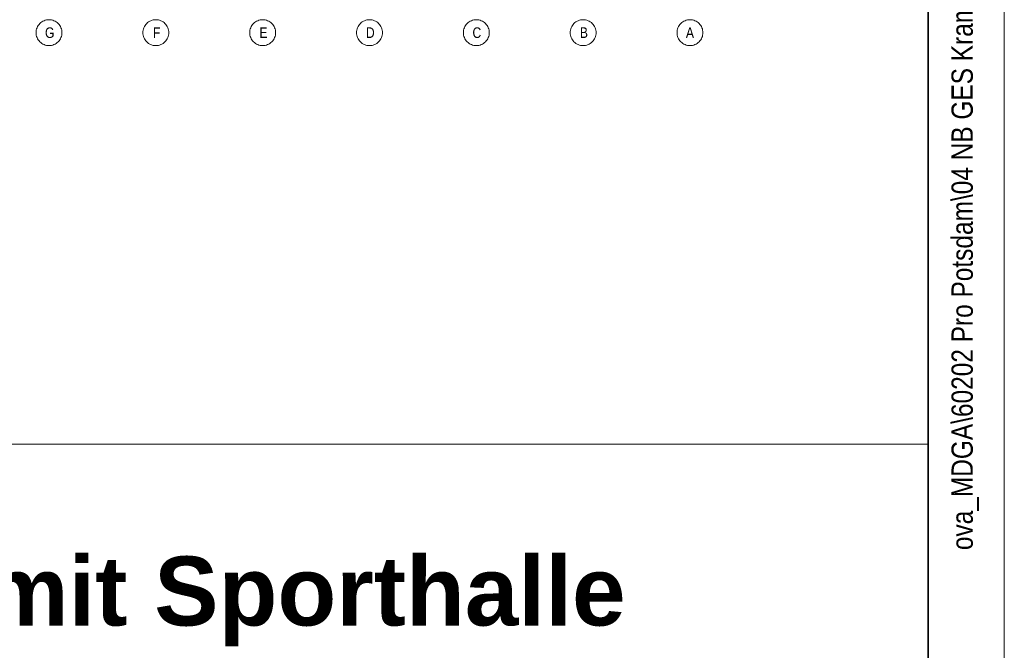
# Model space of a CAD drawing. Extents: x -500 to 300, y 62 to 1162.
# Tile 31 of 90: x 236 to 300, y 198 to 239. Entities that reach past the tile are written whole.
import ezdxf
from ezdxf.lldxf.tags import DXFTag

# ---------------------------------------------------------------- set-up
doc = ezdxf.new("R2010")
doc.units = 0
for name, color, linetype, lineweight in [('iwb_Plankopf Linie', 7, 'Continuous', 13), ('iwb_Plankopf Rahmen', 7, 'Continuous', 35), ('iwb_Plankopf Text', 7, 'Continuous', 18), ('PK_LP_Achsen', 7, 'STRICHPUNKT2', 5)]:
    doc.layers.add(name, color=color, linetype=linetype, lineweight=lineweight)
doc.layers.add('PK_LP_T07', color=6, linetype='Continuous', lineweight=9, true_color=0xff00ff)
doc.styles.add('Plankopf', font='arial.ttf')
doc.styles.get("Standard").update_dxf_attribs({"font": 'ARIALN.TTF'})
tags = doc.linetypes.add('STRICHPUNKT2', pattern=[12.7, 6.35, -3.175, 0, -3.175]).pattern_tags.tags
tags[10:11] = [DXFTag(74, 4), DXFTag(75, 0), DXFTag(340, '0'), DXFTag(46, 0.0), DXFTag(50, 0.0), DXFTag(44, 0.0), DXFTag(45, 0.0)]
tags[8:9] = [DXFTag(74, 4), DXFTag(75, 0), DXFTag(340, '0'), DXFTag(46, 0.0), DXFTag(50, 0.0), DXFTag(44, 0.0), DXFTag(45, 0.0)]
tags[6:7] = [DXFTag(74, 4), DXFTag(75, 0), DXFTag(340, '0'), DXFTag(46, 0.0), DXFTag(50, 0.0), DXFTag(44, 0.0), DXFTag(45, 0.0)]
tags[4:5] = [DXFTag(74, 4), DXFTag(75, 0), DXFTag(340, '0'), DXFTag(46, 0.0), DXFTag(50, 0.0), DXFTag(44, 0.0), DXFTag(45, 0.0)]

# ---------------------------------------------------------------- blocks, each defined once
blk = doc.blocks.new('Blockreferenz-A06G93K58I')
at = {"layer": 'PK_LP_Achsen', "linetype": 'ByBlock', "ltscale": 0.13}
for p, q in [((237.17, 239.148), (237.242, 239.191)), ((237.242, 239.191), (237.317, 239.227)), ((237.317, 239.227), (237.396, 239.255)), ((237.396, 239.255), (237.477, 239.275)), ((237.477, 239.275), (237.559, 239.287)), ((237.559, 239.287), (237.643, 239.291)), ((237.643, 239.291), (237.726, 239.287)), ((237.726, 239.287), (237.809, 239.275)), ((237.809, 239.275), (237.889, 239.255)), ((237.889, 239.255), (237.968, 239.227)), ((237.968, 239.227), (238.043, 239.191)), ((238.043, 239.191), (238.115, 239.148)), ((244.183, 239.148), (244.255, 239.191)), ((244.255, 239.191), (244.33, 239.227)), ((244.33, 239.227), (244.408, 239.255)), ((244.408, 239.255), (244.489, 239.275)), ((244.489, 239.275), (244.572, 239.287)), ((244.572, 239.287), (244.655, 239.291)), ((244.655, 239.291), (244.739, 239.287)), ((244.739, 239.287), (244.821, 239.275)), ((244.821, 239.275), (244.902, 239.255)), ((244.902, 239.255), (244.98, 239.227)), ((244.98, 239.227), (245.056, 239.191)), ((245.056, 239.191), (245.127, 239.148)), ((251.195, 239.148), (251.267, 239.191)), ((251.267, 239.191), (251.342, 239.227)), ((251.342, 239.227), (251.421, 239.255)), ((251.421, 239.255), (251.502, 239.275)), ((251.502, 239.275), (251.584, 239.287)), ((251.584, 239.287), (251.668, 239.291)), ((251.668, 239.291), (251.751, 239.287)), ((251.751, 239.287), (251.834, 239.275)), ((251.834, 239.275), (251.914, 239.255)), ((251.914, 239.255), (251.993, 239.227)), ((251.993, 239.227), (252.068, 239.191)), ((252.068, 239.191), (252.14, 239.148)), ((258.208, 239.148), (258.28, 239.191)), ((258.28, 239.191), (258.355, 239.227)), ((258.355, 239.227), (258.433, 239.255)), ((258.433, 239.255), (258.514, 239.275)), ((258.514, 239.275), (258.597, 239.287)), ((258.597, 239.287), (258.68, 239.291)), ((258.68, 239.291), (258.764, 239.287)), ((258.764, 239.287), (258.846, 239.275)), ((258.846, 239.275), (258.927, 239.255)), ((258.927, 239.255), (259.005, 239.227)), ((259.005, 239.227), (259.081, 239.191)), ((259.081, 239.191), (259.152, 239.148)), ((265.22, 239.148), (265.292, 239.191)), ((265.292, 239.191), (265.367, 239.227)), ((265.367, 239.227), (265.446, 239.255)), ((265.446, 239.255), (265.527, 239.275)), ((265.527, 239.275), (265.609, 239.287)), ((265.609, 239.287), (265.693, 239.291)), ((265.693, 239.291), (265.776, 239.287)), ((265.776, 239.287), (265.859, 239.275)), ((265.859, 239.275), (265.939, 239.255)), ((265.939, 239.255), (266.018, 239.227)), ((266.018, 239.227), (266.093, 239.191)), ((266.093, 239.191), (266.165, 239.148)), ((272.233, 239.148), (272.305, 239.191)), ((272.305, 239.191), (272.38, 239.227)), ((272.38, 239.227), (272.458, 239.255)), ((272.458, 239.255), (272.539, 239.275)), ((272.539, 239.275), (272.622, 239.287)), ((272.622, 239.287), (272.705, 239.291)), ((272.705, 239.291), (272.789, 239.287)), ((272.789, 239.287), (272.871, 239.275)), ((272.871, 239.275), (272.952, 239.255)), ((272.952, 239.255), (273.03, 239.227)), ((273.03, 239.227), (273.106, 239.191)), ((273.106, 239.191), (273.177, 239.148)), ((279.245, 239.148), (279.317, 239.191)), ((279.317, 239.191), (279.392, 239.227)), ((279.392, 239.227), (279.471, 239.255)), ((279.471, 239.255), (279.552, 239.275)), ((279.552, 239.275), (279.634, 239.287)), ((279.634, 239.287), (279.718, 239.291)), ((279.718, 239.291), (279.801, 239.287)), ((279.801, 239.287), (279.884, 239.275)), ((279.884, 239.275), (279.964, 239.255)), ((279.964, 239.255), (280.043, 239.227)), ((280.043, 239.227), (280.118, 239.191)), ((280.118, 239.191), (280.19, 239.148)), ((236.793, 238.441), (236.797, 238.525)), ((236.797, 238.525), (236.809, 238.607)), ((236.809, 238.607), (236.829, 238.688)), ((236.829, 238.688), (236.857, 238.767)), ((236.857, 238.767), (236.893, 238.842)), ((236.893, 238.842), (236.936, 238.914)), ((236.936, 238.914), (236.986, 238.981)), ((236.986, 238.981), (237.042, 239.042)), ((237.042, 239.042), (237.103, 239.098)), ((237.103, 239.098), (237.17, 239.148)), ((238.115, 239.148), (238.182, 239.098)), ((238.182, 239.098), (238.244, 239.042)), ((238.244, 239.042), (238.3, 238.981)), ((238.3, 238.981), (238.349, 238.914)), ((238.349, 238.914), (238.392, 238.842)), ((238.392, 238.842), (238.428, 238.767)), ((238.428, 238.767), (238.456, 238.688)), ((238.456, 238.688), (238.476, 238.607)), ((238.476, 238.607), (238.489, 238.525)), ((238.489, 238.525), (238.493, 238.441)), ((243.805, 238.441), (243.809, 238.525)), ((243.809, 238.525), (243.822, 238.607)), ((243.822, 238.607), (243.842, 238.688)), ((243.842, 238.688), (243.87, 238.767)), ((243.87, 238.767), (243.906, 238.842)), ((243.906, 238.842), (243.948, 238.914)), ((243.948, 238.914), (243.998, 238.981)), ((243.998, 238.981), (244.054, 239.042)), ((244.054, 239.042), (244.116, 239.098)), ((244.116, 239.098), (244.183, 239.148)), ((245.127, 239.148), (245.194, 239.098)), ((245.194, 239.098), (245.256, 239.042)), ((245.256, 239.042), (245.312, 238.981)), ((245.312, 238.981), (245.362, 238.914)), ((245.362, 238.914), (245.405, 238.842)), ((245.405, 238.842), (245.44, 238.767)), ((245.44, 238.767), (245.469, 238.688)), ((245.469, 238.688), (245.489, 238.607)), ((245.489, 238.607), (245.501, 238.525)), ((245.501, 238.525), (245.505, 238.441)), ((250.818, 238.441), (250.822, 238.525)), ((250.822, 238.525), (250.834, 238.607)), ((250.834, 238.607), (250.854, 238.688)), ((250.854, 238.688), (250.882, 238.767)), ((250.882, 238.767), (250.918, 238.842)), ((250.918, 238.842), (250.961, 238.914)), ((250.961, 238.914), (251.011, 238.981)), ((251.011, 238.981), (251.067, 239.042)), ((251.067, 239.042), (251.128, 239.098)), ((251.128, 239.098), (251.195, 239.148)), ((252.14, 239.148), (252.207, 239.098)), ((252.207, 239.098), (252.269, 239.042)), ((252.269, 239.042), (252.325, 238.981)), ((252.325, 238.981), (252.374, 238.914)), ((252.374, 238.914), (252.417, 238.842)), ((252.417, 238.842), (252.453, 238.767)), ((252.453, 238.767), (252.481, 238.688)), ((252.481, 238.688), (252.501, 238.607)), ((252.501, 238.607), (252.514, 238.525)), ((252.514, 238.525), (252.518, 238.441)), ((257.83, 238.441), (257.834, 238.525)), ((257.834, 238.525), (257.847, 238.607)), ((257.847, 238.607), (257.867, 238.688)), ((257.867, 238.688), (257.895, 238.767)), ((257.895, 238.767), (257.931, 238.842)), ((257.931, 238.842), (257.973, 238.914)), ((257.973, 238.914), (258.023, 238.981)), ((258.023, 238.981), (258.079, 239.042)), ((258.079, 239.042), (258.141, 239.098)), ((258.141, 239.098), (258.208, 239.148)), ((259.152, 239.148), (259.219, 239.098)), ((259.219, 239.098), (259.281, 239.042)), ((259.281, 239.042), (259.337, 238.981)), ((259.337, 238.981), (259.387, 238.914)), ((259.387, 238.914), (259.43, 238.842)), ((259.43, 238.842), (259.465, 238.767)), ((259.465, 238.767), (259.494, 238.688)), ((259.494, 238.688), (259.514, 238.607)), ((259.514, 238.607), (259.526, 238.525)), ((259.526, 238.525), (259.53, 238.441)), ((264.843, 238.441), (264.847, 238.525)), ((264.847, 238.525), (264.859, 238.607)), ((264.859, 238.607), (264.879, 238.688)), ((264.879, 238.688), (264.907, 238.767)), ((264.907, 238.767), (264.943, 238.842)), ((264.943, 238.842), (264.986, 238.914)), ((264.986, 238.914), (265.036, 238.981)), ((265.036, 238.981), (265.092, 239.042)), ((265.092, 239.042), (265.153, 239.098)), ((265.153, 239.098), (265.22, 239.148)), ((266.165, 239.148), (266.232, 239.098)), ((266.232, 239.098), (266.294, 239.042)), ((266.294, 239.042), (266.35, 238.981)), ((266.35, 238.981), (266.399, 238.914)), ((266.399, 238.914), (266.442, 238.842)), ((266.442, 238.842), (266.478, 238.767)), ((266.478, 238.767), (266.506, 238.688)), ((266.506, 238.688), (266.526, 238.607)), ((266.526, 238.607), (266.539, 238.525)), ((266.539, 238.525), (266.543, 238.441)), ((271.855, 238.441), (271.859, 238.525)), ((271.859, 238.525), (271.872, 238.607)), ((271.872, 238.607), (271.892, 238.688)), ((271.892, 238.688), (271.92, 238.767)), ((271.92, 238.767), (271.956, 238.842)), ((271.956, 238.842), (271.998, 238.914)), ((271.998, 238.914), (272.048, 238.981)), ((272.048, 238.981), (272.104, 239.042)), ((272.104, 239.042), (272.166, 239.098)), ((272.166, 239.098), (272.233, 239.148)), ((273.177, 239.148), (273.244, 239.098)), ((273.244, 239.098), (273.306, 239.042)), ((273.306, 239.042), (273.362, 238.981)), ((273.362, 238.981), (273.412, 238.914)), ((273.412, 238.914), (273.455, 238.842)), ((273.455, 238.842), (273.49, 238.767)), ((273.49, 238.767), (273.519, 238.688)), ((273.519, 238.688), (273.539, 238.607)), ((273.539, 238.607), (273.551, 238.525)), ((273.551, 238.525), (273.555, 238.441)), ((278.868, 238.441), (278.872, 238.525)), ((278.872, 238.525), (278.884, 238.607)), ((278.884, 238.607), (278.904, 238.688)), ((278.904, 238.688), (278.932, 238.767)), ((278.932, 238.767), (278.968, 238.842)), ((278.968, 238.842), (279.011, 238.914)), ((279.011, 238.914), (279.061, 238.981)), ((279.061, 238.981), (279.117, 239.042)), ((279.117, 239.042), (279.178, 239.098)), ((279.178, 239.098), (279.245, 239.148)), ((280.19, 239.148), (280.257, 239.098)), ((280.257, 239.098), (280.319, 239.042)), ((280.319, 239.042), (280.375, 238.981)), ((280.375, 238.981), (280.424, 238.914)), ((280.424, 238.914), (280.467, 238.842)), ((280.467, 238.842), (280.503, 238.767)), ((280.503, 238.767), (280.531, 238.688)), ((280.531, 238.688), (280.551, 238.607)), ((280.551, 238.607), (280.564, 238.525)), ((280.564, 238.525), (280.568, 238.441)), ((236.797, 238.358), (236.793, 238.441)), ((236.809, 238.275), (236.797, 238.358)), ((236.829, 238.195), (236.809, 238.275)), ((236.857, 238.116), (236.829, 238.195)), ((236.893, 238.041), (236.857, 238.116)), ((236.936, 237.969), (236.893, 238.041)), ((236.986, 237.902), (236.936, 237.969)), ((237.042, 237.84), (236.986, 237.902)), ((238.3, 237.902), (238.244, 237.84)), ((238.349, 237.969), (238.3, 237.902)), ((238.392, 238.041), (238.349, 237.969)), ((238.428, 238.116), (238.392, 238.041)), ((238.456, 238.195), (238.428, 238.116)), ((238.476, 238.275), (238.456, 238.195)), ((238.489, 238.358), (238.476, 238.275)), ((238.493, 238.441), (238.489, 238.358)), ((243.809, 238.358), (243.805, 238.441)), ((243.822, 238.275), (243.809, 238.358)), ((243.842, 238.195), (243.822, 238.275)), ((243.87, 238.116), (243.842, 238.195)), ((243.906, 238.041), (243.87, 238.116)), ((243.948, 237.969), (243.906, 238.041)), ((243.998, 237.902), (243.948, 237.969)), ((244.054, 237.84), (243.998, 237.902)), ((245.312, 237.902), (245.256, 237.84)), ((245.362, 237.969), (245.312, 237.902)), ((245.405, 238.041), (245.362, 237.969)), ((245.44, 238.116), (245.405, 238.041)), ((245.469, 238.195), (245.44, 238.116)), ((245.489, 238.275), (245.469, 238.195)), ((245.501, 238.358), (245.489, 238.275)), ((245.505, 238.441), (245.501, 238.358)), ((250.822, 238.358), (250.818, 238.441)), ((250.834, 238.275), (250.822, 238.358)), ((250.854, 238.195), (250.834, 238.275)), ((250.882, 238.116), (250.854, 238.195)), ((250.918, 238.041), (250.882, 238.116)), ((250.961, 237.969), (250.918, 238.041)), ((251.011, 237.902), (250.961, 237.969)), ((251.067, 237.84), (251.011, 237.902)), ((252.325, 237.902), (252.269, 237.84)), ((252.374, 237.969), (252.325, 237.902)), ((252.417, 238.041), (252.374, 237.969)), ((252.453, 238.116), (252.417, 238.041)), ((252.481, 238.195), (252.453, 238.116)), ((252.501, 238.275), (252.481, 238.195)), ((252.514, 238.358), (252.501, 238.275)), ((252.518, 238.441), (252.514, 238.358)), ((257.834, 238.358), (257.83, 238.441)), ((257.847, 238.275), (257.834, 238.358)), ((257.867, 238.195), (257.847, 238.275)), ((257.895, 238.116), (257.867, 238.195)), ((257.931, 238.041), (257.895, 238.116)), ((257.973, 237.969), (257.931, 238.041)), ((258.023, 237.902), (257.973, 237.969)), ((258.079, 237.84), (258.023, 237.902)), ((259.337, 237.902), (259.281, 237.84)), ((259.387, 237.969), (259.337, 237.902)), ((259.43, 238.041), (259.387, 237.969)), ((259.465, 238.116), (259.43, 238.041)), ((259.494, 238.195), (259.465, 238.116)), ((259.514, 238.275), (259.494, 238.195)), ((259.526, 238.358), (259.514, 238.275)), ((259.53, 238.441), (259.526, 238.358)), ((264.847, 238.358), (264.843, 238.441)), ((264.859, 238.275), (264.847, 238.358)), ((264.879, 238.195), (264.859, 238.275)), ((264.907, 238.116), (264.879, 238.195)), ((264.943, 238.041), (264.907, 238.116)), ((264.986, 237.969), (264.943, 238.041)), ((265.036, 237.902), (264.986, 237.969)), ((265.092, 237.84), (265.036, 237.902)), ((266.35, 237.902), (266.294, 237.84)), ((266.399, 237.969), (266.35, 237.902)), ((266.442, 238.041), (266.399, 237.969)), ((266.478, 238.116), (266.442, 238.041)), ((266.506, 238.195), (266.478, 238.116)), ((266.526, 238.275), (266.506, 238.195)), ((266.539, 238.358), (266.526, 238.275)), ((266.543, 238.441), (266.539, 238.358)), ((271.859, 238.358), (271.855, 238.441)), ((271.872, 238.275), (271.859, 238.358)), ((271.892, 238.195), (271.872, 238.275)), ((271.92, 238.116), (271.892, 238.195)), ((271.956, 238.041), (271.92, 238.116)), ((271.998, 237.969), (271.956, 238.041)), ((272.048, 237.902), (271.998, 237.969)), ((272.104, 237.84), (272.048, 237.902)), ((273.362, 237.902), (273.306, 237.84)), ((273.412, 237.969), (273.362, 237.902)), ((273.455, 238.041), (273.412, 237.969)), ((273.49, 238.116), (273.455, 238.041)), ((273.519, 238.195), (273.49, 238.116)), ((273.539, 238.275), (273.519, 238.195)), ((273.551, 238.358), (273.539, 238.275)), ((273.555, 238.441), (273.551, 238.358)), ((278.872, 238.358), (278.868, 238.441)), ((278.884, 238.275), (278.872, 238.358)), ((278.904, 238.195), (278.884, 238.275)), ((278.932, 238.116), (278.904, 238.195)), ((278.968, 238.041), (278.932, 238.116)), ((279.011, 237.969), (278.968, 238.041)), ((279.061, 237.902), (279.011, 237.969)), ((279.117, 237.84), (279.061, 237.902)), ((280.375, 237.902), (280.319, 237.84)), ((280.424, 237.969), (280.375, 237.902)), ((280.467, 238.041), (280.424, 237.969)), ((280.503, 238.116), (280.467, 238.041)), ((280.531, 238.195), (280.503, 238.116)), ((280.551, 238.275), (280.531, 238.195)), ((280.564, 238.358), (280.551, 238.275)), ((280.568, 238.441), (280.564, 238.358)), ((237.103, 237.784), (237.042, 237.84)), ((237.17, 237.735), (237.103, 237.784)), ((237.242, 237.692), (237.17, 237.735)), ((237.317, 237.656), (237.242, 237.692)), ((237.396, 237.628), (237.317, 237.656)), ((237.477, 237.608), (237.396, 237.628)), ((237.559, 237.595), (237.477, 237.608)), ((237.643, 237.591), (237.559, 237.595)), ((237.726, 237.595), (237.643, 237.591)), ((237.809, 237.608), (237.726, 237.595)), ((237.889, 237.628), (237.809, 237.608)), ((237.968, 237.656), (237.889, 237.628)), ((238.043, 237.692), (237.968, 237.656)), ((238.115, 237.735), (238.043, 237.692)), ((238.182, 237.784), (238.115, 237.735)), ((238.244, 237.84), (238.182, 237.784)), ((244.116, 237.784), (244.054, 237.84)), ((244.183, 237.735), (244.116, 237.784)), ((244.255, 237.692), (244.183, 237.735)), ((244.33, 237.656), (244.255, 237.692)), ((244.408, 237.628), (244.33, 237.656)), ((244.489, 237.608), (244.408, 237.628)), ((244.572, 237.595), (244.489, 237.608)), ((244.655, 237.591), (244.572, 237.595)), ((244.739, 237.595), (244.655, 237.591)), ((244.821, 237.608), (244.739, 237.595)), ((244.902, 237.628), (244.821, 237.608)), ((244.98, 237.656), (244.902, 237.628)), ((245.056, 237.692), (244.98, 237.656)), ((245.127, 237.735), (245.056, 237.692)), ((245.194, 237.784), (245.127, 237.735)), ((245.256, 237.84), (245.194, 237.784)), ((251.128, 237.784), (251.067, 237.84)), ((251.195, 237.735), (251.128, 237.784)), ((251.267, 237.692), (251.195, 237.735)), ((251.342, 237.656), (251.267, 237.692)), ((251.421, 237.628), (251.342, 237.656)), ((251.502, 237.608), (251.421, 237.628)), ((251.584, 237.595), (251.502, 237.608)), ((251.668, 237.591), (251.584, 237.595)), ((251.751, 237.595), (251.668, 237.591)), ((251.834, 237.608), (251.751, 237.595)), ((251.914, 237.628), (251.834, 237.608)), ((251.993, 237.656), (251.914, 237.628)), ((252.068, 237.692), (251.993, 237.656)), ((252.14, 237.735), (252.068, 237.692)), ((252.207, 237.784), (252.14, 237.735)), ((252.269, 237.84), (252.207, 237.784)), ((258.141, 237.784), (258.079, 237.84)), ((258.208, 237.735), (258.141, 237.784)), ((258.28, 237.692), (258.208, 237.735)), ((258.355, 237.656), (258.28, 237.692)), ((258.433, 237.628), (258.355, 237.656)), ((258.514, 237.608), (258.433, 237.628)), ((258.597, 237.595), (258.514, 237.608)), ((258.68, 237.591), (258.597, 237.595)), ((258.764, 237.595), (258.68, 237.591)), ((258.846, 237.608), (258.764, 237.595)), ((258.927, 237.628), (258.846, 237.608)), ((259.005, 237.656), (258.927, 237.628)), ((259.081, 237.692), (259.005, 237.656)), ((259.152, 237.735), (259.081, 237.692)), ((259.219, 237.784), (259.152, 237.735)), ((259.281, 237.84), (259.219, 237.784)), ((265.153, 237.784), (265.092, 237.84)), ((265.22, 237.735), (265.153, 237.784)), ((265.292, 237.692), (265.22, 237.735)), ((265.367, 237.656), (265.292, 237.692)), ((265.446, 237.628), (265.367, 237.656)), ((265.527, 237.608), (265.446, 237.628)), ((265.609, 237.595), (265.527, 237.608)), ((265.693, 237.591), (265.609, 237.595)), ((265.776, 237.595), (265.693, 237.591)), ((265.859, 237.608), (265.776, 237.595)), ((265.939, 237.628), (265.859, 237.608)), ((266.018, 237.656), (265.939, 237.628)), ((266.093, 237.692), (266.018, 237.656)), ((266.165, 237.735), (266.093, 237.692)), ((266.232, 237.784), (266.165, 237.735)), ((266.294, 237.84), (266.232, 237.784)), ((272.166, 237.784), (272.104, 237.84)), ((272.233, 237.735), (272.166, 237.784)), ((272.305, 237.692), (272.233, 237.735)), ((272.38, 237.656), (272.305, 237.692)), ((272.458, 237.628), (272.38, 237.656)), ((272.539, 237.608), (272.458, 237.628)), ((272.622, 237.595), (272.539, 237.608)), ((272.705, 237.591), (272.622, 237.595)), ((272.789, 237.595), (272.705, 237.591)), ((272.871, 237.608), (272.789, 237.595)), ((272.952, 237.628), (272.871, 237.608)), ((273.03, 237.656), (272.952, 237.628)), ((273.106, 237.692), (273.03, 237.656)), ((273.177, 237.735), (273.106, 237.692)), ((273.244, 237.784), (273.177, 237.735)), ((273.306, 237.84), (273.244, 237.784)), ((279.178, 237.784), (279.117, 237.84)), ((279.245, 237.735), (279.178, 237.784)), ((279.317, 237.692), (279.245, 237.735)), ((279.392, 237.656), (279.317, 237.692)), ((279.471, 237.628), (279.392, 237.656)), ((279.552, 237.608), (279.471, 237.628)), ((279.634, 237.595), (279.552, 237.608)), ((279.718, 237.591), (279.634, 237.595)), ((279.801, 237.595), (279.718, 237.591)), ((279.884, 237.608), (279.801, 237.595)), ((279.964, 237.628), (279.884, 237.608)), ((280.043, 237.656), (279.964, 237.628)), ((280.118, 237.692), (280.043, 237.656)), ((280.19, 237.735), (280.118, 237.692)), ((280.257, 237.784), (280.19, 237.735)), ((280.319, 237.84), (280.257, 237.784))]:
    blk.add_line(p, q, dxfattribs=at)
at = {"layer": 'PK_LP_Achsen', "linetype": 'ByBlock', "ltscale": 0.13, "char_height": 0.69538, "attachment_point": 1}
for s, insert in [('{\\fArial Narrow;G}', (237.379, 238.789)), ('{\\fArial Narrow;F}', (244.463, 238.789)), ('{\\fArial Narrow;E}', (251.455, 238.789)), ('{\\fArial Narrow;D}', (258.445, 238.789)), ('{\\fArial Narrow;C}', (265.441, 238.789)), ('{\\fArial Narrow;B}', (272.49, 238.789)), ('{\\fArial Narrow;A}', (279.451, 238.789))]:
    blk.add_mtext(s, dxfattribs=dict(at, insert=insert))

msp = doc.modelspace()

# ---------------------------------------------------------------- linework, layer by layer
at = {"layer": 'iwb_Plankopf Linie', "ltscale": 0.13}
for p, q in [((295.353, 67.433), (295.353, 359.433)), ((115.353, 211.433), (295.353, 211.433))]:
    msp.add_line(p, q, dxfattribs=at)
at = {"layer": 'iwb_Plankopf Rahmen', "ltscale": 0.35}
msp.add_line((295.353, 359.433), (295.353, 67.433), dxfattribs=at)
at = {"layer": 'iwb_Plankopf Rahmen', "color": 8, "lineweight": 13, "ltscale": 0.13, "true_color": 0x808080}
msp.add_lwpolyline([(300.353, 62.433), (-499.647, 62.433), (-499.647, 1162.433), (300.353, 1162.433), (300.353, 62.433)], close=True, dxfattribs=at)
at = {"layer": 'iwb_Plankopf Rahmen', "ltscale": 0.35}
msp.add_lwpolyline([(-479.647, 67.433), (-479.647, 1157.433), (295.353, 1157.433), (295.353, 67.433), (-479.647, 67.433)], close=True, dxfattribs=at)

# ---------------------------------------------------------------- block references
at = {"layer": 'PK_LP_T07', "ltscale": 0.13}
msp.add_blockref('Blockreferenz-A06G93K58I', (0, 0), dxfattribs=at)

# ---------------------------------------------------------------- texts
at = {"layer": 'iwb_Plankopf Text', "ltscale": 0.18, "insert": (296.886, 74.512), "char_height": 1.4, "attachment_point": 1, "rotation": 90, "line_spacing_factor": 1.002}
msp.add_mtext('{\\fArial Narrow;\\\\srvnovamd01\\Nova_MD\\TGA\\60202 Pro Potsdam\\04 NB GES Krampnitz\\09 NOVA\\60202-04_AP_NB GES Krampnitz\\TGA\\Elektro\\Leerrohrplanung\\E_Leerrohr_EG.n4m005KRA_ELT_5_LR_00_007_P_A}', dxfattribs=at)
at = {"layer": 'iwb_Plankopf Text', "ltscale": 0.18, "insert": (132.353, 204.058), "char_height": 4.53099, "width": 161.20254, "attachment_point": 1, "line_spacing_factor": 0.996218, "style": 'Plankopf'}
msp.add_mtext('\\fArial|b1|i0|c0|p34;Entwicklung einer Gesamtschule mit Sporthalle', dxfattribs=at)

doc.saveas('drawing.dxf')
